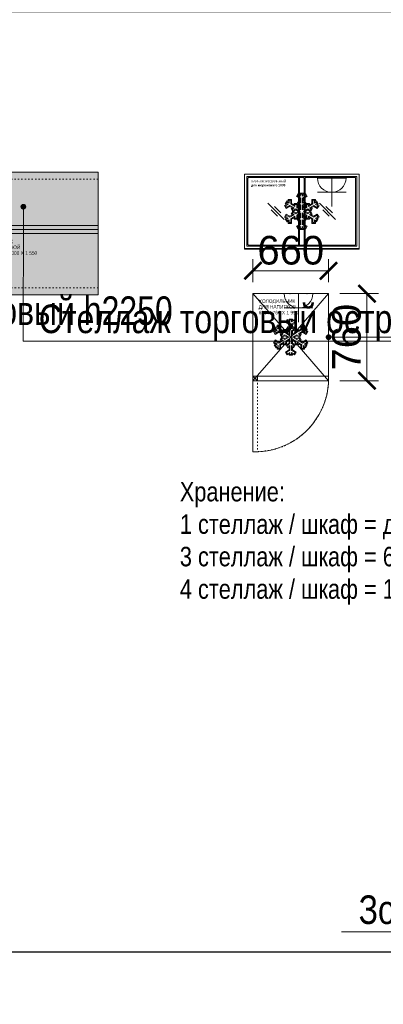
# Model space of a CAD drawing. Header units: millimetres. Extents: x -57449114 to 30620931, y -92609 to 84364.
# Tile 250 of 256: x -38457 to -35281, y 32075 to 40674. Entities that reach past the tile are written whole.
import ezdxf
from ezdxf import colors
from ezdxf.entities.mleader import LeaderData, LeaderLine
from ezdxf.math import Vec2, Vec3

# ---------------------------------------------------------------- set-up
doc = ezdxf.new("R2010")
doc.units = ezdxf.units.MM
doc.linetypes.add('ACAD_ISO03W100', pattern=[30, 12, -18])
doc.layers.get('0').update_dxf_attribs({"lineweight": 0})
doc.layers.get('Defpoints').update_dxf_attribs({"color": 30})
doc.layers.add('06_АР_Мебель', color=4, linetype='Continuous', lineweight=9)
doc.layers.add('17_АР_Текст', color=235, linetype='Continuous', lineweight=0)
doc.layers.add('1. ПОДЛОЖКА', color=7, linetype='Continuous', lineweight=0, true_color=0x9b9292)
doc.layers.add('ЭОМ', color=7, linetype='Continuous')
doc.styles.add('_ТЕКСТОВЫЙ', font='arial.ttf', dxfattribs={"width": 0.8})
doc.styles.get("Standard").update_dxf_attribs({"font": 'arial.ttf'})
doc.dimstyles.new('Standard (100)', dxfattribs={"dimtxt": 250, "dimasz": 150, "dimexe": 100, "dimexo": 100, "dimgap": 50, "dimtad": 1, "dimdec": 0, "dimrnd": 5, "dimtxsty": 'Standard', "dimblk": 'ARCHTICK', "dimcen": 0.09, "dimclrd": 7, "dimclre": 7, "dimclrt": 256, "dimazin": 0, "dimtfac": 1, "dimtdec": 0, "dimtofl": 0, "dimtmove": 1, "dimatfit": 0, "dimfxl": 2, "dimlwd": 0, "dimlwe": 0, "dimarcsym": 0})

# ---------------------------------------------------------------- blocks, each defined once
blk = doc.blocks.new('_Dot')
at = {"color": 0, "linetype": 'ByBlock', "lineweight": -2}
blk.add_line((-0.5, 0), (-1, 0), dxfattribs=at)
at = {"color": 0, "linetype": 'ByBlock', "const_width": 0.5}
blk.add_lwpolyline([(-0.25, 0, 1), (0.25, 0, 1)], format="xyb", close=True, dxfattribs=at)
blk = doc.blocks.new('Стеллаж торговый островной 1000х1000х1550')
at = {"layer": '06_АР_Мебель', "lineweight": 0, "true_color": 0xff52ff, "transparency": 33554483}
h = blk.add_hatch(color=211, dxfattribs=at)
h.dxf.hatch_style = 1
h.paths.add_polyline_path([(1000, 0), (0, 0), (0, -500), (1000, -500)])
h.paths.add_polyline_path([(1000, -500), (0, -500), (0, -1070), (1000, -1070)])
at = {"layer": '06_АР_Мебель'}
for p, q in [((1000, 0), (0, 0)), ((0, 0), (0, -500)), ((1000, -500), (1000, 0)), ((0, -500), (0, -1070)), ((1000, -1070), (1000, -500)), ((1000, -535), (0, -535)), ((0, -1070), (1000, -1070))]:
    blk.add_line(p, q, dxfattribs=at)
at = {"layer": '06_АР_Мебель', "linetype": 'ACAD_ISO03W100', "lineweight": 0}
for p, q in [((1000, -60), (0, -60)), ((0, -1010), (1000, -1010))]:
    blk.add_line(p, q, dxfattribs=at)
at = {"layer": '06_АР_Мебель', "lineweight": 0}
blk.add_line((0, -465), (1000, -465), dxfattribs=at)
at = {"flags": 1}
for tag, p in [('КОД_ОБОРУДОВАНИЯ', (593.6, 78.5)), ('ДОП_ИНФОРМАЦИЯ', (593.6, 26.4)), ('ДОГОВОР', (1035.6, 0))]:
    blk.add_attdef(tag, p, '', height=25, dxfattribs=at)
at = {"layer": '06_АР_Мебель', "insert": (50, -590), "char_height": 30, "attachment_point": 1}
blk.add_mtext_dynamic_manual_height_columns('СТЕЛЛАЖ \\PОСТРОВНОЙ\\P1 000 Х 1 000 Х 1 550', width=770.948, gutter_width=12.5, heights=[0], dxfattribs=at)
blk = doc.blocks.new('*U804')
at = {"layer": '1. ПОДЛОЖКА'}
blk.add_lwpolyline([(0, 0), (1000, 0), (1000, -1070), (0, -1070)], close=True, dxfattribs=at)
blk.add_lwpolyline([(1000, -500), (0, -500)], dxfattribs=at)
blk.add_blockref('Стеллаж торговый островной 1000х1000х1550', (0, 0))
blk = doc.blocks.new('A$C21545FF3')
at = {"layer": 'ЭОМ', "color": 0, "linetype": 'Continuous', "lineweight": -2}
for p, q in [((-125, 125), (-125, 250)), ((-125, 125), (-250, 125)), ((-125, 125), (0, 125)), ((-125, 125), (-125, 0)), ((-250, 0), (0, 0))]:
    blk.add_line(p, q, dxfattribs=at)
blk.add_arc((-125, 0), 125, 0, 180, dxfattribs=at)
for p in [(-200, 0), (-50, 0)]:
    blk.add_point(p, dxfattribs=at)
blk = doc.blocks.new('Холодильник для напитков 660х760х1990')
at = {"layer": '06_АР_Мебель'}
for p, q in [((0, -760), (0, 0)), ((0, 0), (218.5, -251.6)), ((0, 0), (660, 0)), ((441.5, -251.6), (660, 0)), ((660, -760), (660, 0)), ((0, -760), (218.5, -508.4)), ((441.5, -508.4), (660, -760)), ((0, -720), (40, -760)), ((660, -760), (0, -760)), ((40, -720), (40, -760))]:
    blk.add_line(p, q, dxfattribs=at)
at = {"layer": '06_АР_Мебель', "color": 252}
for p, q in [((218.5, -251.6), (441.5, -508.4)), ((218.5, -508.4), (441.5, -251.6))]:
    blk.add_line(p, q, dxfattribs=at)
at = {"layer": '06_АР_Мебель', "color": 252, "lineweight": 0}
for p, q in [((283.5, -250.5), (298.5, -224.5)), ((315, -268.7), (283.5, -250.5)), ((293.8, -247.7), (301.3, -234.8)), ((322.5, -264.3), (293.8, -247.7)), ((298.5, -224.5), (315, -234)), ((301.3, -234.8), (322.5, -247)), ((315, -234), (315, -222.5)), ((315, -222.5), (345, -222.5)), ((322.5, -247), (322.5, -230)), ((322.5, -230), (337.5, -230)), ((337.5, -230), (337.5, -247)), ((337.5, -247), (358.7, -234.8)), ((366.2, -247.7), (337.5, -264.3)), ((345, -222.5), (345, -234)), ((345, -234), (361.5, -224.5)), ((376.5, -250.5), (345, -268.7)), ((358.7, -234.8), (366.2, -247.7)), ((361.5, -224.5), (376.5, -250.5)), ((179.6, -329.5), (196.1, -320)), ((194.6, -355.5), (179.6, -329.5)), ((186.1, -314.2), (201.1, -288.3)), ((196.1, -320), (186.1, -314.2)), ((189.9, -332.3), (211.1, -320)), ((197.4, -345.2), (189.9, -332.3)), ((226.1, -337.3), (194.6, -355.5)), ((196.3, -311.5), (203.8, -298.5)), ((211.1, -320), (196.3, -311.5)), ((226.1, -328.7), (197.4, -345.2)), ((201.1, -288.3), (211.1, -294)), ((203.8, -298.5), (218.6, -307)), ((211.1, -294), (211.1, -275)), ((211.1, -275), (241.1, -275)), ((218.6, -307), (218.6, -282.5)), ((218.6, -282.5), (233.6, -282.5)), ((263, -350), (226.1, -328.7)), ((248, -350), (226.1, -337.3)), ((233.6, -282.5), (233.6, -315.7)), ((233.6, -315.7), (270.5, -337)), ((241.1, -275), (241.1, -311.3)), ((241.1, -311.3), (263, -324)), ((263, -324), (263, -312.5)), ((263, -312.5), (291, -312.5)), ((270.5, -337), (270.5, -320)), ((270.5, -320), (285.5, -320)), ((285.5, -320), (285.5, -345.7)), ((291, -312.5), (305, -288.3)), ((315, -328.7), (293, -316)), ((293, -316), (293, -341.3)), ((293, -341.3), (315, -354)), ((300.3, -311.5), (307.8, -298.5)), ((322.5, -324.3), (300.3, -311.5)), ((305, -288.3), (315, -294)), ((307.8, -298.5), (322.5, -307)), ((315, -294), (315, -268.7)), ((315, -354), (315, -328.7)), ((322.5, -307), (322.5, -264.3)), ((322.5, -367), (322.5, -324.3)), ((337.5, -264.3), (337.5, -307)), ((337.5, -307), (352.2, -298.5)), ((359.7, -311.5), (337.5, -324.3)), ((337.5, -324.3), (337.5, -367)), ((345, -268.7), (345, -294)), ((345, -294), (355, -288.3)), ((367, -316), (345, -328.7)), ((345, -328.7), (345, -354)), ((345, -354), (367, -341.3)), ((352.2, -298.5), (359.7, -311.5)), ((355, -288.3), (369, -312.5)), ((367, -341.3), (367, -316)), ((369, -312.5), (397, -312.5)), ((374.5, -345.7), (374.5, -320)), ((374.5, -320), (389.5, -320)), ((389.5, -337), (426.4, -315.7)), ((389.5, -320), (389.5, -337)), ((397, -324), (418.9, -311.3)), ((397, -312.5), (397, -324)), ((433.9, -328.7), (397, -350)), ((433.9, -337.3), (412, -350)), ((418.9, -311.3), (418.9, -275)), ((418.9, -275), (448.9, -275)), ((426.4, -315.7), (426.4, -282.5)), ((426.4, -282.5), (441.4, -282.5)), ((462.6, -345.2), (433.9, -328.7)), ((465.4, -355.5), (433.9, -337.3)), ((441.4, -282.5), (441.4, -307)), ((441.4, -307), (456.2, -298.5)), ((448.9, -275), (448.9, -294)), ((448.9, -294), (458.9, -288.3)), ((463.7, -311.5), (448.9, -320)), ((448.9, -320), (470.1, -332.3)), ((456.2, -298.5), (463.7, -311.5)), ((458.9, -288.3), (473.9, -314.2)), ((470.1, -332.3), (462.6, -345.2)), ((473.9, -314.2), (463.9, -320)), ((463.9, -320), (480.4, -329.5)), ((480.4, -329.5), (465.4, -355.5)), ((179.6, -430.5), (194.6, -404.5)), ((189.9, -427.7), (197.4, -414.8)), ((211.1, -440), (189.9, -427.7)), ((194.6, -404.5), (226.1, -422.7)), ((197.4, -414.8), (226.1, -431.3)), ((226.1, -431.3), (263, -410)), ((226.1, -422.7), (248, -410)), ((270.5, -423), (233.6, -444.3)), ((238.1, -355.8), (248, -350)), ((252.1, -380), (238.1, -355.8)), ((238.1, -404.2), (252.1, -380)), ((248, -410), (238.1, -404.2)), ((248.3, -358.5), (263, -350)), ((255.8, -371.5), (248.3, -358.5)), ((248.3, -401.5), (255.8, -388.5)), ((263, -410), (248.3, -401.5)), ((278, -358.7), (255.8, -371.5)), ((255.8, -388.5), (278, -401.3)), ((278, -367.3), (256.1, -380)), ((256.1, -380), (278, -392.7)), ((270.5, -440), (270.5, -423)), ((315, -380), (278, -358.7)), ((300, -380), (278, -367.3)), ((278, -401.3), (315, -380)), ((278, -392.7), (300, -380)), ((285.5, -345.7), (322.5, -367)), ((322.5, -393), (285.5, -414.3)), ((285.5, -414.3), (285.5, -440)), ((315, -406), (293, -418.7)), ((293, -418.7), (293, -444)), ((315, -431.3), (315, -406)), ((322.5, -435.7), (322.5, -393)), ((337.5, -367), (374.5, -345.7)), ((337.5, -393), (337.5, -435.7)), ((374.5, -414.3), (337.5, -393)), ((382, -358.7), (345, -380)), ((345, -380), (382, -401.3)), ((345, -406), (345, -431.3)), ((367, -418.7), (345, -406)), ((382, -367.3), (360, -380)), ((360, -380), (382, -392.7)), ((367, -444), (367, -418.7)), ((374.5, -440), (374.5, -414.3)), ((404.2, -371.5), (382, -358.7)), ((403.9, -380), (382, -367.3)), ((382, -392.7), (403.9, -380)), ((382, -401.3), (404.2, -388.5)), ((426.4, -444.3), (389.5, -423)), ((389.5, -423), (389.5, -440)), ((397, -350), (411.7, -358.5)), ((411.7, -401.5), (397, -410)), ((397, -410), (433.9, -431.3)), ((411.7, -358.5), (404.2, -371.5)), ((404.2, -388.5), (411.7, -401.5)), ((421.9, -355.8), (407.9, -380)), ((407.9, -380), (421.9, -404.2)), ((412, -350), (421.9, -355.8)), ((421.9, -404.2), (412, -410)), ((412, -410), (433.9, -422.7)), ((433.9, -422.7), (465.4, -404.5)), ((433.9, -431.3), (462.6, -414.8)), ((470.1, -427.7), (448.9, -440)), ((462.6, -414.8), (470.1, -427.7)), ((465.4, -404.5), (480.4, -430.5)), ((196.1, -440), (179.6, -430.5)), ((186.1, -445.8), (196.1, -440)), ((201.1, -471.7), (186.1, -445.8)), ((196.3, -448.5), (211.1, -440)), ((203.8, -461.5), (196.3, -448.5)), ((211.1, -466), (201.1, -471.7)), ((218.6, -453), (203.8, -461.5)), ((211.1, -485), (211.1, -466)), ((241.1, -485), (211.1, -485)), ((218.6, -477.5), (218.6, -453)), ((233.6, -477.5), (218.6, -477.5)), ((233.6, -444.3), (233.6, -477.5)), ((263, -436), (241.1, -448.7)), ((241.1, -448.7), (241.1, -485)), ((263, -447.5), (263, -436)), ((291, -447.5), (263, -447.5)), ((285.5, -440), (270.5, -440)), ((283.5, -509.5), (315, -491.3)), ((298.5, -535.5), (283.5, -509.5)), ((305, -471.7), (291, -447.5)), ((293, -444), (315, -431.3)), ((322.5, -495.7), (293.8, -512.3)), ((293.8, -512.3), (322.5, -495.7)), ((301.3, -525.2), (293.8, -512.3)), ((301.3, -525.2), (293.8, -512.3)), ((322.5, -435.7), (300.3, -448.5)), ((300.3, -448.5), (322.5, -435.7)), ((300.3, -448.5), (307.8, -461.5)), ((307.8, -461.5), (300.3, -448.5)), ((322.5, -513), (301.3, -525.2)), ((315, -466), (305, -471.7)), ((322.5, -453), (307.8, -461.5)), ((322.5, -453), (307.8, -461.5)), ((315, -491.3), (315, -466)), ((322.5, -495.7), (322.5, -453)), ((322.5, -495.7), (322.5, -453)), ((322.5, -530), (322.5, -513)), ((337.5, -435.7), (359.7, -448.5)), ((337.5, -435.7), (359.7, -448.5)), ((337.5, -495.7), (337.5, -453)), ((337.5, -453), (352.2, -461.5)), ((352.2, -461.5), (337.5, -453)), ((337.5, -453), (337.5, -495.7)), ((337.5, -495.7), (366.2, -512.3)), ((337.5, -495.7), (366.2, -512.3)), ((358.7, -525.2), (337.5, -513)), ((337.5, -513), (337.5, -530)), ((345, -431.3), (367, -444)), ((355, -471.7), (345, -466)), ((345, -466), (345, -491.3)), ((345, -491.3), (376.5, -509.5)), ((359.7, -448.5), (352.2, -461.5)), ((359.7, -448.5), (352.2, -461.5)), ((369, -447.5), (355, -471.7)), ((358.7, -525.2), (366.2, -512.3)), ((366.2, -512.3), (358.7, -525.2)), ((376.5, -509.5), (361.5, -535.5)), ((397, -447.5), (369, -447.5)), ((389.5, -440), (374.5, -440)), ((418.9, -448.7), (397, -436)), ((397, -436), (397, -447.5)), ((418.9, -485), (418.9, -448.7)), ((448.9, -485), (418.9, -485)), ((426.4, -477.5), (426.4, -444.3)), ((441.4, -477.5), (426.4, -477.5)), ((456.2, -461.5), (441.4, -453)), ((441.4, -453), (441.4, -477.5)), ((448.9, -440), (463.7, -448.5)), ((448.9, -466), (448.9, -485)), ((458.9, -471.7), (448.9, -466)), ((463.7, -448.5), (456.2, -461.5)), ((473.9, -445.8), (458.9, -471.7)), ((480.4, -430.5), (463.9, -440)), ((463.9, -440), (473.9, -445.8)), ((315, -526), (298.5, -535.5)), ((315, -537.5), (315, -526)), ((345, -537.5), (315, -537.5)), ((337.5, -530), (322.5, -530)), ((361.5, -535.5), (345, -526)), ((345, -526), (345, -537.5))]:
    blk.add_line(p, q, dxfattribs=at)
at = {"layer": '06_АР_Мебель'}
blk.add_lwpolyline([(0, -720), (660, -720), (660, -760), (0, -760)], close=True, dxfattribs=at)
at = {"layer": '06_АР_Мебель', "linetype": 'ACAD_ISO03W100'}
blk.add_lwpolyline([(40, -720), (40, -1380), (0, -1380), (0, -720)], close=True, dxfattribs=at)
at = {"layer": '06_АР_Мебель'}
blk.add_circle((20, -740), 5, dxfattribs=at)
at = {"layer": '06_АР_Мебель', "linetype": 'ACAD_ISO03W100'}
blk.add_arc((20, -740), 640.3, 271.78991, 358.21009, dxfattribs=at)
at = {"layer": '1. ПОДЛОЖКА'}
blk.add_lwpolyline([(660, 0), (660, -760), (0, -760), (0, 0)], close=True, dxfattribs=at)
blk.add_lwpolyline([(0, -760), (0, -1380, 0.414214), (660, -760)], format="xyb", dxfattribs=at)
at = {"layer": 'ЭОМ', "lineweight": 15, "rotation": 180}
blk.add_blockref('A$C21545FF3', (272.6, 0), dxfattribs=at)
at = {"flags": 1}
for tag, p in [('КОД_ОБОРУДОВАНИЯ', (298.7, 78.4)), ('ДОП_ИНФОРМАЦИЯ', (298.7, 26.3)), ('ДОГОВОР', (709.1, -42.6))]:
    blk.add_attdef(tag, p, '', height=25, dxfattribs=at)
at = {"layer": '06_АР_Мебель', "insert": (50, -50), "char_height": 30, "attachment_point": 1}
blk.add_mtext_dynamic_manual_height_columns('ХОЛОДИЛЬНИК\\PДЛЯ НАПИТКОВ\\P660 Х 760 Х 1 990', width=610, gutter_width=12.5, heights=[0], dxfattribs=at)
blk = doc.blocks.new('Ларь для мороженого 1000х650х880')
at = {"layer": '06_АР_Мебель'}
for p, q in [((0, -650), (0, 0)), ((0, 0), (1000, 0)), ((1000, -650), (1000, 0)), ((20, -630), (20, -20)), ((20, -20), (980, -20)), ((30, -615), (30, -35)), ((35, -30), (515, -30)), ((470, -30), (470, -157.7)), ((480, -30), (470, -30)), ((480, -156.2), (480, -30)), ((520, -156.2), (520, -35)), ((530, -20), (530, -157.7)), ((530, -30), (965, -30)), ((970, -35), (970, -615)), ((980, -20), (980, -630)), ((470, -492.3), (470, -620)), ((480, -620), (480, -493.8)), ((520, -615), (520, -493.8)), ((530, -492.3), (530, -630)), ((1000, -650), (0, -650)), ((980, -630), (20, -630)), ((515, -620), (35, -620)), ((965, -620), (530, -620))]:
    blk.add_line(p, q, dxfattribs=at)
at = {"layer": '06_АР_Мебель', "color": 252, "lineweight": 0}
for p, q in [((453.5, -195.5), (468.5, -169.5)), ((468.5, -169.5), (485, -179)), ((485, -179), (485, -167.5)), ((485, -167.5), (515, -167.5)), ((515, -167.5), (515, -179)), ((515, -179), (531.5, -169.5)), ((531.5, -169.5), (546.5, -195.5)), ((356.1, -259.2), (371.1, -233.3)), ((366.3, -256.5), (373.8, -243.5)), ((381.1, -265), (366.3, -256.5)), ((371.1, -233.3), (381.1, -239)), ((373.8, -243.5), (388.6, -252)), ((381.1, -239), (381.1, -220)), ((381.1, -220), (411.1, -220)), ((388.6, -252), (388.6, -227.5)), ((388.6, -227.5), (403.6, -227.5)), ((403.6, -227.5), (403.6, -260.7)), ((411.1, -220), (411.1, -256.3)), ((411.1, -256.3), (433, -269)), ((433, -269), (433, -257.5)), ((433, -257.5), (461, -257.5)), ((485, -213.7), (453.5, -195.5)), ((461, -257.5), (475, -233.3)), ((463.8, -192.7), (471.3, -179.8)), ((492.5, -209.3), (463.8, -192.7)), ((470.3, -256.5), (477.8, -243.5)), ((492.5, -269.3), (470.3, -256.5)), ((471.3, -179.8), (492.5, -192)), ((475, -233.3), (485, -239)), ((477.8, -243.5), (492.5, -252)), ((485, -239), (485, -213.7)), ((492.5, -192), (492.5, -175)), ((492.5, -175), (507.5, -175)), ((492.5, -252), (492.5, -209.3)), ((507.5, -175), (507.5, -192)), ((507.5, -192), (528.7, -179.8)), ((536.2, -192.7), (507.5, -209.3)), ((507.5, -209.3), (507.5, -252)), ((507.5, -252), (522.2, -243.5)), ((529.7, -256.5), (507.5, -269.3)), ((546.5, -195.5), (515, -213.7)), ((515, -213.7), (515, -239)), ((515, -239), (525, -233.3)), ((522.2, -243.5), (529.7, -256.5)), ((525, -233.3), (539, -257.5)), ((528.7, -179.8), (536.2, -192.7)), ((539, -257.5), (567, -257.5)), ((567, -269), (588.9, -256.3)), ((567, -257.5), (567, -269)), ((588.9, -256.3), (588.9, -220)), ((588.9, -220), (618.9, -220)), ((596.4, -260.7), (596.4, -227.5)), ((596.4, -227.5), (611.4, -227.5)), ((611.4, -227.5), (611.4, -252)), ((611.4, -252), (626.2, -243.5)), ((618.9, -220), (618.9, -239)), ((618.9, -239), (628.9, -233.3)), ((633.7, -256.5), (618.9, -265)), ((626.2, -243.5), (633.7, -256.5)), ((628.9, -233.3), (643.9, -259.2)), ((349.6, -274.5), (366.1, -265)), ((364.6, -300.5), (349.6, -274.5)), ((366.1, -265), (356.1, -259.2)), ((359.9, -277.3), (381.1, -265)), ((367.4, -290.2), (359.9, -277.3)), ((396.1, -282.3), (364.6, -300.5)), ((396.1, -273.7), (367.4, -290.2)), ((433, -295), (396.1, -273.7)), ((418, -295), (396.1, -282.3)), ((403.6, -260.7), (440.5, -282)), ((408.1, -300.8), (418, -295)), ((422.1, -325), (408.1, -300.8)), ((408.1, -349.2), (422.1, -325)), ((418.3, -303.5), (433, -295)), ((425.8, -316.5), (418.3, -303.5)), ((418.3, -346.5), (425.8, -333.5)), ((448, -303.7), (425.8, -316.5)), ((425.8, -333.5), (448, -346.3)), ((448, -312.3), (426.1, -325)), ((426.1, -325), (448, -337.7)), ((440.5, -282), (440.5, -265)), ((440.5, -265), (455.5, -265)), ((485, -325), (448, -303.7)), ((470, -325), (448, -312.3)), ((448, -346.3), (485, -325)), ((448, -337.7), (470, -325)), ((455.5, -265), (455.5, -290.7)), ((455.5, -290.7), (492.5, -312)), ((492.5, -338), (455.5, -359.3)), ((485, -273.7), (463, -261)), ((463, -261), (463, -286.3)), ((463, -286.3), (485, -299)), ((485, -299), (485, -273.7)), ((492.5, -312), (492.5, -269.3)), ((492.5, -380.7), (492.5, -338)), ((507.5, -269.3), (507.5, -312)), ((507.5, -312), (544.5, -290.7)), ((507.5, -338), (507.5, -380.7)), ((544.5, -359.3), (507.5, -338)), ((537, -261), (515, -273.7)), ((515, -273.7), (515, -299)), ((515, -299), (537, -286.3)), ((552, -303.7), (515, -325)), ((515, -325), (552, -346.3)), ((552, -312.3), (530, -325)), ((530, -325), (552, -337.7)), ((537, -286.3), (537, -261)), ((544.5, -290.7), (544.5, -265)), ((544.5, -265), (559.5, -265)), ((574.2, -316.5), (552, -303.7)), ((573.9, -325), (552, -312.3)), ((552, -337.7), (573.9, -325)), ((552, -346.3), (574.2, -333.5)), ((559.5, -282), (596.4, -260.7)), ((559.5, -265), (559.5, -282)), ((603.9, -273.7), (567, -295)), ((567, -295), (581.7, -303.5)), ((581.7, -303.5), (574.2, -316.5)), ((574.2, -333.5), (581.7, -346.5)), ((591.9, -300.8), (577.9, -325)), ((577.9, -325), (591.9, -349.2)), ((603.9, -282.3), (582, -295)), ((582, -295), (591.9, -300.8)), ((632.6, -290.2), (603.9, -273.7)), ((635.4, -300.5), (603.9, -282.3)), ((618.9, -265), (640.1, -277.3)), ((640.1, -277.3), (632.6, -290.2)), ((643.9, -259.2), (633.9, -265)), ((633.9, -265), (650.4, -274.5)), ((650.4, -274.5), (635.4, -300.5)), ((349.6, -375.5), (364.6, -349.5)), ((366.1, -385), (349.6, -375.5)), ((356.1, -390.8), (366.1, -385)), ((371.1, -416.7), (356.1, -390.8)), ((359.9, -372.7), (367.4, -359.8)), ((381.1, -385), (359.9, -372.7)), ((364.6, -349.5), (396.1, -367.7)), ((366.3, -393.5), (381.1, -385)), ((373.8, -406.5), (366.3, -393.5)), ((367.4, -359.8), (396.1, -376.3)), ((381.1, -411), (371.1, -416.7)), ((388.6, -398), (373.8, -406.5)), ((381.1, -430), (381.1, -411)), ((388.6, -422.5), (388.6, -398)), ((403.6, -422.5), (388.6, -422.5)), ((396.1, -376.3), (433, -355)), ((396.1, -367.7), (418, -355)), ((440.5, -368), (403.6, -389.3)), ((403.6, -389.3), (403.6, -422.5)), ((418, -355), (408.1, -349.2)), ((433, -381), (411.1, -393.7)), ((411.1, -393.7), (411.1, -430)), ((433, -355), (418.3, -346.5)), ((433, -392.5), (433, -381)), ((461, -392.5), (433, -392.5)), ((440.5, -385), (440.5, -368)), ((455.5, -385), (440.5, -385)), ((455.5, -359.3), (455.5, -385)), ((475, -416.7), (461, -392.5)), ((485, -351), (463, -363.7)), ((463, -363.7), (463, -389)), ((463, -389), (485, -376.3)), ((492.5, -380.7), (470.3, -393.5)), ((470.3, -393.5), (492.5, -380.7)), ((470.3, -393.5), (477.8, -406.5)), ((477.8, -406.5), (470.3, -393.5)), ((485, -411), (475, -416.7)), ((492.5, -398), (477.8, -406.5)), ((492.5, -398), (477.8, -406.5)), ((485, -376.3), (485, -351)), ((485, -436.3), (485, -411)), ((492.5, -440.7), (492.5, -398)), ((492.5, -440.7), (492.5, -398)), ((507.5, -380.7), (529.7, -393.5)), ((507.5, -380.7), (529.7, -393.5)), ((507.5, -440.7), (507.5, -398)), ((507.5, -398), (522.2, -406.5)), ((522.2, -406.5), (507.5, -398)), ((507.5, -398), (507.5, -440.7)), ((515, -351), (515, -376.3)), ((537, -363.7), (515, -351)), ((515, -376.3), (537, -389)), ((525, -416.7), (515, -411)), ((515, -411), (515, -436.3)), ((529.7, -393.5), (522.2, -406.5)), ((529.7, -393.5), (522.2, -406.5)), ((539, -392.5), (525, -416.7)), ((537, -389), (537, -363.7)), ((567, -392.5), (539, -392.5)), ((544.5, -385), (544.5, -359.3)), ((559.5, -385), (544.5, -385)), ((596.4, -389.3), (559.5, -368)), ((559.5, -368), (559.5, -385)), ((581.7, -346.5), (567, -355)), ((567, -355), (603.9, -376.3)), ((588.9, -393.7), (567, -381)), ((567, -381), (567, -392.5)), ((591.9, -349.2), (582, -355)), ((582, -355), (603.9, -367.7)), ((588.9, -430), (588.9, -393.7)), ((596.4, -422.5), (596.4, -389.3)), ((611.4, -422.5), (596.4, -422.5)), ((603.9, -367.7), (635.4, -349.5)), ((603.9, -376.3), (632.6, -359.8)), ((626.2, -406.5), (611.4, -398)), ((611.4, -398), (611.4, -422.5)), ((640.1, -372.7), (618.9, -385)), ((618.9, -385), (633.7, -393.5)), ((618.9, -411), (618.9, -430)), ((628.9, -416.7), (618.9, -411)), ((633.7, -393.5), (626.2, -406.5)), ((643.9, -390.8), (628.9, -416.7)), ((632.6, -359.8), (640.1, -372.7)), ((650.4, -375.5), (633.9, -385)), ((633.9, -385), (643.9, -390.8)), ((635.4, -349.5), (650.4, -375.5)), ((411.1, -430), (381.1, -430)), ((453.5, -454.5), (485, -436.3)), ((468.5, -480.5), (453.5, -454.5)), ((492.5, -440.7), (463.8, -457.3)), ((463.8, -457.3), (492.5, -440.7)), ((471.3, -470.2), (463.8, -457.3)), ((471.3, -470.2), (463.8, -457.3)), ((485, -471), (468.5, -480.5)), ((492.5, -458), (471.3, -470.2)), ((485, -482.5), (485, -471)), ((515, -482.5), (485, -482.5)), ((492.5, -475), (492.5, -458)), ((507.5, -475), (492.5, -475)), ((507.5, -440.7), (536.2, -457.3)), ((507.5, -440.7), (536.2, -457.3)), ((528.7, -470.2), (507.5, -458)), ((507.5, -458), (507.5, -475)), ((515, -436.3), (546.5, -454.5)), ((531.5, -480.5), (515, -471)), ((515, -471), (515, -482.5)), ((528.7, -470.2), (536.2, -457.3)), ((536.2, -457.3), (528.7, -470.2)), ((546.5, -454.5), (531.5, -480.5)), ((618.9, -430), (588.9, -430))]:
    blk.add_line(p, q, dxfattribs=at)
at = {"layer": '06_АР_Мебель', "color": 252}
for p, q in [((470, -492.3), (470, -157.7)), ((480, -156.2), (480, -493.8)), ((520, -156.2), (520, -493.8)), ((530, -492.3), (530, -157.7))]:
    blk.add_line(p, q, dxfattribs=at)
at = {"layer": '06_АР_Мебель', "color": 251, "lineweight": 0}
for p, q in [((345.7, -395.7), (204.3, -254.3)), ((795.7, -395.7), (654.3, -254.3)), ((289.1, -367.4), (232.6, -310.9)), ((317.4, -339.1), (260.9, -282.6)), ((739.1, -367.4), (682.6, -310.9)), ((767.4, -339.1), (710.9, -282.6))]:
    blk.add_line(p, q, dxfattribs=at)
at = {"layer": '06_АР_Мебель'}
for centre, start, end in [((35, -35), 90, 180), ((515, -35), 0, 90), ((965, -35), 0, 90), ((35, -615), 180, 270), ((515, -615), 270, 0), ((965, -615), 270, 0)]:
    blk.add_arc(centre, 5, start, end, dxfattribs=at)
at = {"flags": 1}
for tag, p in [('КОД_ОБОРУДОВАНИЯ', (606.4, 67.2)), ('ДОП_ИНФОРМАЦИЯ', (606.4, 15)), ('ДОГОВОР', (1024.8, -26.5))]:
    blk.add_attdef(tag, p, '', height=25, dxfattribs=at)
at = {"layer": '06_АР_Мебель', "insert": (57.3, -52.8), "char_height": 20, "attachment_point": 1}
blk.add_mtext_dynamic_manual_height_columns('ЛАРЬ МОРОЗИЛЬНЫЙ\\P{\\fArial|b1|i0|c204|p34;для мороженого 1000}', width=359.11, gutter_width=12.5, heights=[0], dxfattribs=at)
blk = doc.blocks.new('*U243')
at = {"layer": '1. ПОДЛОЖКА'}
blk.add_lwpolyline([(1000, 0), (0, 0), (0, -655), (1000, -655)], close=True, dxfattribs=at)
at = {"color": 252}
blk.add_blockref('Ларь для мороженого 1000х650х880', (0, 0), dxfattribs=at)
at = {"layer": 'ЭОМ', "lineweight": 15, "rotation": 180}
blk.add_blockref('A$C21545FF3', (636.4, -33.7), dxfattribs=at)
blk = doc.blocks.new('_ArchTick')
at = {"color": 0, "linetype": 'ByBlock', "const_width": 0.15}
blk.add_lwpolyline([(-0.5, -0.5), (0.5, 0.5)], dxfattribs=at)
blk = doc.blocks.new('*D112')
at = {"color": 7, "lineweight": 0, "transparency": 16777216}
for p, q in [((-35659.3, 38281), (-35323.7, 38281)), ((-35423.7, 37521), (-35423.7, 38281)), ((-35659.3, 37521), (-35323.7, 37521))]:
    blk.add_line(p, q, dxfattribs=at)
at = {"layer": 'Defpoints', "color": 0, "transparency": 16777216}
for p in [(-35759.3, 38281), (-35423.7, 38281), (-35759.3, 37521)]:
    blk.add_point(p, dxfattribs=at)
at = {"color": 7, "lineweight": 0, "transparency": 16777216, "xscale": 150, "yscale": 150, "zscale": 150}
for p, rotation in [((-35423.7, 38281), 90), ((-35423.7, 37521), 270)]:
    blk.add_blockref('_ArchTick', p, dxfattribs=dict(at, rotation=rotation))
at = {"transparency": 16777216, "insert": (-35601.3, 37901), "char_height": 250, "attachment_point": 5, "rotation": 90}
blk.add_mtext('760', dxfattribs=at)
blk = doc.blocks.new('*D113')
at = {"color": 7, "lineweight": 0, "transparency": 16777216}
for p, q in [((-36419.3, 38381), (-36419.3, 38581)), ((-35759.3, 38381), (-35759.3, 38581)), ((-35759.3, 38481), (-36419.3, 38481))]:
    blk.add_line(p, q, dxfattribs=at)
at = {"layer": 'Defpoints', "color": 0, "transparency": 16777216}
for p in [(-36419.3, 38481), (-36419.3, 38281), (-35759.3, 38281)]:
    blk.add_point(p, dxfattribs=at)
at = {"color": 7, "lineweight": 0, "transparency": 16777216, "xscale": 150, "yscale": 150, "zscale": 150, "rotation": 180}
blk.add_blockref('_ArchTick', (-36419.3, 38481), dxfattribs=at)
at = {"color": 7, "lineweight": 0, "transparency": 16777216, "xscale": 150, "yscale": 150, "zscale": 150}
blk.add_blockref('_ArchTick', (-35759.3, 38481), dxfattribs=at)
at = {"transparency": 16777216, "insert": (-36089.3, 38658.6), "char_height": 250, "attachment_point": 5}
blk.add_mtext('660', dxfattribs=at)

msp = doc.modelspace()

# ---------------------------------------------------------------- linework, layer by layer
at = {"layer": 'Defpoints'}
msp.add_lwpolyline([(-42034, 40745.1), (-23314.2, 40745.1), (-23314.2, 32530.7), (-42034, 32530.7)], close=True, dxfattribs=at)

# ---------------------------------------------------------------- block references
for name, p in [('*U804', (-38771.5, 39341.3)), ('*U243', (-36493.1, 39324.7))]:
    msp.add_blockref(name, p)
at = {"color": 252}
msp.add_blockref('Холодильник для напитков 660х760х1990', (-36419.3, 38281), dxfattribs=at)

# ---------------------------------------------------------------- dimensions: what is measured, and where the dimension line sits
dim = msp.add_linear_dim(base=(-36419.3, 38481), p1=(-35759.3, 38281), p2=(-36419.3, 38281), dimstyle='Standard (100)')
dim.commit()
dim.dimension.update_dxf_attribs({"geometry": '*D113', "text_midpoint": (-36089.3, 38658.6)})
dim = msp.add_linear_dim(base=(-35423.7, 38281), p1=(-35759.3, 37521), p2=(-35759.3, 38281), angle=90, dimstyle='Standard (100)')
dim.commit()
dim.dimension.update_dxf_attribs({"geometry": '*D112', "text_midpoint": (-35601.3, 37901)})

# ---------------------------------------------------------------- leaders
at = {"layer": '17_АР_Текст', "lineweight": 18}
ml = msp.add_multileader_mtext('Standard', dxfattribs=at)
ml.set_content('Клиентский зал {\\L0,0}', color=256, style='_ТЕКСТОВЫЙ')
ml.set_leader_properties(lineweight=0)
ml.set_arrow_properties(name='DOT')
ml.build(insert=Vec2(0, 0))
ml.multileader.update_dxf_attribs({"text_left_attachment_type": 6, "text_right_attachment_type": 6, "dogleg_length": 0.36, "arrow_head_size": 50, "scale": 100})
ctx = ml.context
ctx.base_point, ctx.scale, ctx.char_height, ctx.arrow_head_size, ctx.landing_gap_size, ctx.plane_origin = Vec3(-37947.6, 48659.5), 100, 250, 50, 100, Vec3(-30901.1, 52193.2)
ctx.left_attachment, ctx.right_attachment, ctx.attachment_type = 6, 6, 2
notes = []
notes.append((ctx, [(0, (0, 0, 0), (0, 0), (1, 0), 1, [])]))
ctx.mtext.insert, ctx.mtext.width, ctx.mtext.defined_height, ctx.mtext.flow_direction = Vec3(-37847.6, 48959.5), 2751.828, 815.5, 5
at = {"layer": '17_АР_Текст', "color": 1, "lineweight": 18}
ml = msp.add_multileader_mtext('Standard', dxfattribs=at)
ml.set_content('{\\C1;Карманы для бланков только в СОПС}', color=1, style='_ТЕКСТОВЫЙ')
ml.set_leader_properties(lineweight=0)
ml.set_arrow_properties(name='DOT')
ml.build(insert=Vec2(0, 0))
ml.multileader.update_dxf_attribs({"text_left_attachment_type": 6, "text_right_attachment_type": 6, "dogleg_length": 0.36, "arrow_head_size": 50, "scale": 100})
ctx = ml.context
ctx.base_point, ctx.scale, ctx.char_height, ctx.arrow_head_size, ctx.landing_gap_size, ctx.plane_origin = Vec3(-29314.5, 48068.2), 100, 100, 50, 100, Vec3(-25566.9, 52909.1)
ctx.left_attachment, ctx.right_attachment, ctx.text_align_type, ctx.attachment_type = 6, 6, 1, 2
notes.append((ctx, [(0, (0, 0, 0), (0, 0), (1, 0), 1, [])]))
ctx.mtext.insert, ctx.mtext.width, ctx.mtext.defined_height, ctx.mtext.alignment, ctx.mtext.flow_direction = Vec3(-27210.6, 48368.2), 4035.238, 815.5, 2, 5
ml = msp.add_multileader_mtext('Standard', dxfattribs=at)
ml.set_content('{\\fCalibri|b0|i0|c204|p34;\\H0.91667x;\\LКарманы для бланков\\l - СОПС, крепятся на стол МГН и стол для ЦСУ (1400 мм.);\\P\\LИнформ. Стенд А4 на 8 карманов\\l - ГОПС/СОПС, крепится по старым правилам, при отсутствии возможности крепления особенно в СОПСах (отсутствие свободного места на стене или нехватка стены по длине - размещается папка с информацией на столе МГН или столе для ЦСУ).\\P\\LРекламно_информационный стенд\\l - ГОПС/СОПС размещается в клиентском зале, также возможно размещение в тамбуре при условии хорошей освещенности и при условии открывания двери стенд будет виден более чем на 50%. Также стенд должен находиться в прямой видимости для клиентов и ничем не загораживаться.}', color=1, style='_ТЕКСТОВЫЙ')
ml.set_leader_properties(lineweight=0)
ml.set_arrow_properties(name='DOT')
ml.build(insert=Vec2(0, 0))
ml.multileader.update_dxf_attribs({"text_left_attachment_type": 6, "text_right_attachment_type": 6, "dogleg_length": 0.36, "arrow_head_size": 50, "scale": 100})
ctx = ml.context
ctx.base_point, ctx.scale, ctx.char_height, ctx.arrow_head_size, ctx.landing_gap_size, ctx.plane_origin = Vec3(-27020.9, 45459.4), 100, 100, 50, 100, Vec3(-22944.2, 54969.1)
ctx.left_attachment, ctx.right_attachment, ctx.text_align_type, ctx.attachment_type = 6, 6, 1, 2
notes.append((ctx, [(0, (0, 0, 0), (0, 0), (1, 0), 1, [])]))
ctx.mtext.insert, ctx.mtext.width, ctx.mtext.defined_height, ctx.mtext.alignment, ctx.mtext.flow_direction = Vec3(-24919.4, 45773.6), 2892.94, 2008.7, 2, 5
at = {"layer": '17_АР_Текст', "lineweight": 18}
ml = msp.add_multileader_mtext('Standard', dxfattribs=at)
ml.set_content('Стеллаж торговый островной', color=256, style='_ТЕКСТОВЫЙ')
ml.set_leader_properties(lineweight=0)
ml.set_arrow_properties(name='DOT')
ml.build(insert=Vec2(0, 0))
ml.multileader.update_dxf_attribs({"text_left_attachment_type": 6, "text_right_attachment_type": 6, "dogleg_length": 0.36, "arrow_head_size": 50, "scale": 100})
ctx = ml.context
ctx.base_point, ctx.scale, ctx.char_height, ctx.arrow_head_size, ctx.landing_gap_size, ctx.plane_origin = Vec3(-38390.3, 37866.9), 100, 250, 50, 100, Vec3(-35407.3, 43072.9)
ctx.left_attachment, ctx.right_attachment, ctx.attachment_type = 6, 6, 2
notes.append((ctx, [(1, (1, 1, 0), (-38426.3, 37866.9), (1, 0), 36, [(0, [(-38425.3, 39040.5)], 0, [])])]))
ctx.mtext.insert, ctx.mtext.width, ctx.mtext.defined_height, ctx.mtext.flow_direction = Vec3(-38290.3, 38186.3), 2282.779, 815.5, 5
ml = msp.add_multileader_mtext('Standard', dxfattribs=at)
ml.set_content('Стеллаж торговый h2250', color=256, style='_ТЕКСТОВЫЙ')
ml.set_leader_properties(lineweight=0)
ml.set_arrow_properties(name='DOT')
ml.build(insert=Vec2(0, 0))
ml.multileader.update_dxf_attribs({"text_left_attachment_type": 6, "text_right_attachment_type": 6, "dogleg_length": 0.36, "arrow_head_size": 50, "scale": 100})
ctx = ml.context
ctx.base_point, ctx.scale, ctx.char_height, ctx.arrow_head_size, ctx.landing_gap_size, ctx.plane_origin = Vec3(-40507.1, 37957.2), 100, 250, 50, 100, Vec3(-35538, 42320.7)
ctx.left_attachment, ctx.right_attachment, ctx.attachment_type = 6, 6, 2
notes.append((ctx, [(0, (1, 1, 0), (-39093.5, 37957.2), (-1, 0), 36, [(0, [(-39093.5, 38646.2)], 0, [])])]))
ctx.mtext.insert, ctx.mtext.width, ctx.mtext.defined_height, ctx.mtext.flow_direction = Vec3(-40407.1, 38257.2), 1559.331, 815.5, 5
ml = msp.add_multileader_mtext('Standard', dxfattribs=at)
ml.set_content('Холодильник для напитков ', color=256, style='_ТЕКСТОВЫЙ')
ml.set_leader_properties(lineweight=0)
ml.set_arrow_properties(name='DOT')
ml.build(insert=Vec2(0, 0))
ml.multileader.update_dxf_attribs({"text_left_attachment_type": 6, "text_right_attachment_type": 6, "dogleg_length": 0.36, "arrow_head_size": 50, "scale": 100})
ctx = ml.context
ctx.base_point, ctx.scale, ctx.char_height, ctx.arrow_head_size, ctx.landing_gap_size, ctx.plane_origin = Vec3(-35114.2, 37901), 100, 250, 50, 100, Vec3(-30230.6, 43475.4)
ctx.left_attachment, ctx.right_attachment, ctx.attachment_type = 6, 6, 2
notes.append((ctx, [(1, (1, 1, 0), (-35150.2, 37901), (1, 0), 36, [(0, [(-35759.3, 37901)], 0, [])])]))
ctx.mtext.insert, ctx.mtext.width, ctx.mtext.defined_height, ctx.mtext.flow_direction = Vec3(-35014.2, 38202.4), 2128.649, 815.5, 5
ml = msp.add_multileader_mtext('Standard', dxfattribs=at)
ml.set_content('{\\C1;Хранение:\\P1 стеллаж / шкаф = до 5 торговых стеллажей\\P3 стеллаж / шкаф = 6-9 торговых стеллажей\\P4 стеллаж / шкаф = 10 и более торговых стеллажей}', color=256, style='_ТЕКСТОВЫЙ')
ml.set_leader_properties(lineweight=0)
ml.set_arrow_properties(name='DOT')
ml.build(insert=Vec2(0, 0))
ml.multileader.update_dxf_attribs({"text_left_attachment_type": 6, "text_right_attachment_type": 6, "dogleg_length": 0.36, "arrow_head_size": 50, "scale": 100})
ctx = ml.context
ctx.base_point, ctx.scale, ctx.char_height, ctx.arrow_head_size, ctx.landing_gap_size, ctx.plane_origin = Vec3(-37158.5, 36381.3), 100, 170, 50, 100, Vec3(-71808.1, 38274.2)
ctx.left_attachment, ctx.right_attachment, ctx.attachment_type = 6, 6, 2
notes.append((ctx, [(0, (0, 0, 0), (0, 0), (1, 0), 1, [])]))
ctx.mtext.insert, ctx.mtext.width, ctx.mtext.defined_height, ctx.mtext.flow_direction = Vec3(-37058.5, 36636.8), 5942.674, 960.1, 5
ml = msp.add_multileader_mtext('Standard', dxfattribs=at)
ml.set_content('Зона торговли', color=256, style='_ТЕКСТОВЫЙ')
ml.set_leader_properties(lineweight=0)
ml.set_arrow_properties(name='DOT')
ml.build(insert=Vec2(0, 0))
ml.multileader.update_dxf_attribs({"text_left_attachment_type": 6, "text_right_attachment_type": 6, "dogleg_length": 0.36, "arrow_head_size": 50, "scale": 100})
ctx = ml.context
ctx.base_point, ctx.scale, ctx.char_height, ctx.arrow_head_size, ctx.landing_gap_size, ctx.plane_origin = Vec3(-35596.1, 32707), 100, 250, 50, 100, Vec3(-31006.2, 34389.8)
ctx.left_attachment, ctx.right_attachment, ctx.attachment_type = 6, 6, 2
notes.append((ctx, [(0, (1, 1, 0), (-33381, 32707), (-1, 0), 169.2, [(0, [(-33384.4, 33426.8)], 0, [])])]))
ctx.mtext.insert, ctx.mtext.width, ctx.mtext.defined_height, ctx.mtext.flow_direction = Vec3(-35496.1, 33026.4), 2106.841, 815.5, 5
for ctx, leaders in notes:
    for number, flags, end, landing, length, lines in leaders:
        leader = LeaderData()
        leader.index, (leader.has_last_leader_line, leader.has_dogleg_vector, leader.attachment_direction) = number, flags
        leader.last_leader_point, leader.dogleg_vector, leader.dogleg_length = Vec3(end), Vec3(landing), length
        for number, points, colour, breaks in lines:
            line = LeaderLine()
            line.index, line.vertices, line.color, line.breaks = number, Vec3.list(points), colors.encode_raw_color(colour), breaks
            leader.lines.append(line)
        ctx.leaders.append(leader)

doc.saveas('drawing.dxf')
